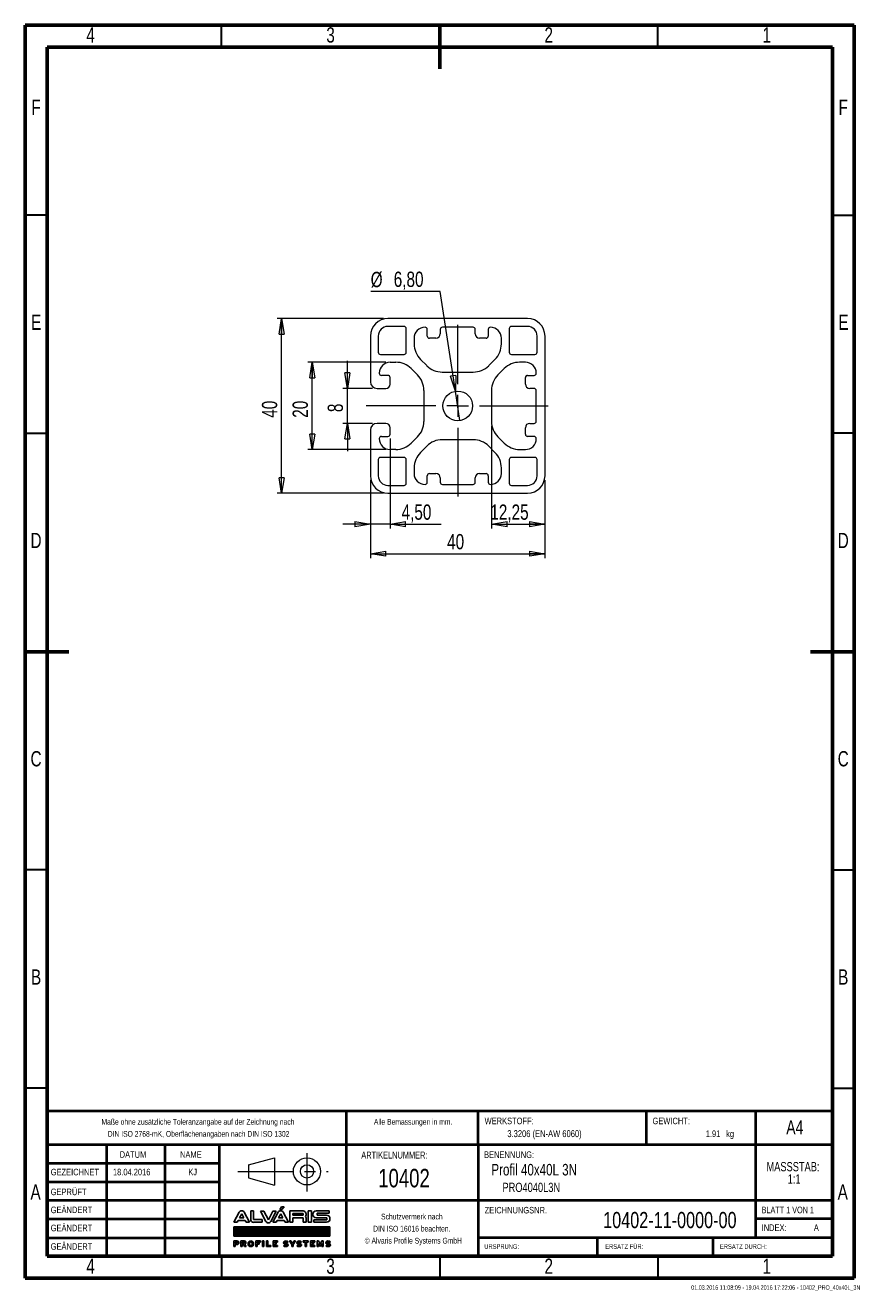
# Model space of a CAD drawing. Header units: millimetres. Extents: x 15 to 206, y 2 to 292.
import ezdxf

# ---------------------------------------------------------------- set-up
doc = ezdxf.new("R2010")
doc.units = ezdxf.units.MM
doc.header["$PDSIZE"] = -1
doc.linetypes.add('CENTERX2', pattern=[20.32, 12.7, -2.54, 2.54, -2.54])
doc.layers.add('FORMAT', color=7, linetype='Continuous')
doc.layers.add('SLD-0', color=179, linetype='Continuous')
doc.styles.add('SLDTEXTSTYLE0', font='TXT', dxfattribs={"width": 0.75})
doc.styles.add('SLDTEXTSTYLE1', font='TXT', dxfattribs={"width": 0.692308})
doc.styles.add('SLDTEXTSTYLE2', font='TXT', dxfattribs={"width": 0.7})
doc.dimstyles.new('SLDDIMSTYLE0', dxfattribs={"dimtxt": 3.5, "dimasz": 3.556, "dimexe": 0, "dimexo": 0.0625, "dimgap": 0.875, "dimtad": 1, "dimrnd": 1e-09, "dimzin": 12, "dimdsep": 46, "dimtxsty": 'SLDTEXTSTYLE0', "dimblk1": 'CLOSED', "dimblk2": 'CLOSED', "dimsah": 1, "dimcen": 0.09, "dimadec": 0, "dimazin": 3, "dimtfac": 1, "dimtofl": 0, "dimtmove": 0, "dimatfit": 3, "dimldrblk": 'CLOSED', "dimfxl": 1, "dimfrac": 2, "dimtolj": 1, "dimtzin": 12, "dimarcsym": 0})
doc.dimstyles.new('SLDDIMSTYLE1', dxfattribs={"dimtxt": 3.5, "dimasz": 3.556, "dimexe": 0, "dimexo": 0.0625, "dimgap": 0.875, "dimtad": 0, "dimtih": 1, "dimtoh": 1, "dimrnd": 1e-09, "dimzin": 12, "dimdsep": 46, "dimtxsty": 'SLDTEXTSTYLE0', "dimblk1": 'NONE', "dimblk2": 'CLOSED', "dimsah": 1, "dimcen": 0, "dimadec": 0, "dimazin": 3, "dimtfac": 1, "dimtmove": 0, "dimatfit": 3, "dimldrblk": 'NONE', "dimfxl": 1, "dimfrac": 2, "dimtolj": 1, "dimtzin": 12, "dimarcsym": 0})
doc.dimstyles.new('SLDDIMSTYLE2', dxfattribs={"dimtxt": 3.5, "dimasz": 3.556, "dimexe": 0, "dimexo": 0.0625, "dimgap": 0.875, "dimtad": 1, "dimrnd": 1e-09, "dimzin": 12, "dimdsep": 46, "dimtxsty": 'SLDTEXTSTYLE0', "dimblk1": 'CLOSED', "dimblk2": 'CLOSED', "dimsah": 1, "dimcen": 0.09, "dimadec": 0, "dimazin": 3, "dimtfac": 1, "dimtmove": 0, "dimatfit": 0, "dimldrblk": 'CLOSED', "dimfxl": 1, "dimfrac": 2, "dimtolj": 1, "dimtzin": 12, "dimarcsym": 0})

# ---------------------------------------------------------------- blocks, each defined once
blk = doc.blocks.new('ALVARIS-LOGO_BL1')
at = {"layer": 'SLD-0', "color": 2, "linetype": 'Continuous'}
for p, q in [((-368.6, 33.5), (-327.7, 110.4)), ((-325.1, 67.6), (-308.8, 98.1)), ((-308.8, 98.1), (-292.6, 67.6)), ((-249, 33.5), (-289.9, 110.4)), ((-239.9, 121.2), (-218.3, 121.2)), ((-239.9, 121.2), (-239.9, 55)), ((-218.3, 121.2), (-218.3, 55)), ((-139.8, 117.8), (-165.3, 117.8)), ((-165.3, 117.8), (-124.3, 40.9)), ((-105.4, 53.2), (-139.8, 117.8)), ((-71, 117.8), (-105.4, 53.2)), ((-45.6, 117.8), (-86.5, 40.9)), ((-71.1, 33.5), (-30.2, 110.4)), ((-45.6, 117.8), (-71, 117.8)), ((-27.6, 67.6), (-11.3, 98.1)), ((-18.5, 130.5), (-6, 152.4)), ((-18.5, 130.5), (-2.9, 130.5)), ((-11.3, 98.1), (4.9, 67.6)), ((-6, 152.4), (14.6, 152.4)), ((-2.9, 130.5), (14.6, 152.4)), ((48.5, 33.5), (7.6, 110.4)), ((59.3, 33.5), (59.3, 121.2)), ((59.3, 121.2), (161.1, 121.2)), ((82.2, 100.8), (82.2, 88)), ((161.1, 100.8), (82.2, 100.8)), ((161.1, 88), (161.1, 100.8)), ((198.5, 33.5), (198.5, 121.2)), ((198.5, 121.2), (224.9, 121.2)), ((224.9, 33.5), (224.9, 121.2)), ((260.8, 121.2), (359.8, 121.2)), ((359.8, 102.2), (267.3, 102.2)), ((267.3, 102.2), (267.3, 88)), ((359.8, 121.2), (359.8, 102.2)), ((-368.6, 33.5), (-343.2, 33.5)), ((-343.2, 33.5), (-335.2, 48.5)), ((-335.2, 48.5), (-282.4, 48.5)), ((-292.6, 67.6), (-325.1, 67.6)), ((-282.4, 48.5), (-274.4, 33.5)), ((-274.4, 33.5), (-249, 33.5)), ((-218.3, 55), (-151.8, 55)), ((-151.8, 33.5), (-218.3, 33.5)), ((-151.8, 55), (-151.8, 33.5)), ((-71.1, 33.5), (-45.7, 33.5)), ((-45.7, 33.5), (-37.7, 48.5)), ((-37.7, 48.5), (15.1, 48.5)), ((4.9, 67.6), (-27.6, 67.6)), ((15.1, 48.5), (23.1, 33.5)), ((23.1, 33.5), (48.5, 33.5)), ((82.2, 33.5), (59.3, 33.5)), ((82.2, 88), (161.1, 88)), ((82.2, 67.6), (82.2, 33.5)), ((82.2, 67.6), (161.1, 67.6)), ((161.1, 67.6), (161.1, 33.5)), ((161.1, 33.5), (184, 33.5)), ((184, 33.5), (184, 67.6)), ((224.9, 33.5), (198.5, 33.5)), ((241.1, 33.5), (241.1, 52.7)), ((241.1, 52.7), (341.3, 52.7)), ((241.1, 33.5), (340, 33.5)), ((341.3, 67.6), (260.8, 67.6)), ((267.3, 88), (340, 88)), ((341.3, 52.7), (341.3, 67.6)), ((-368.6, -1.7), (365.4, -1.7)), ((-368.6, -72.5), (-368.6, -1.7)), ((365.4, -1.7), (-368.6, -1.7)), ((-368.6, -1.7), (-368.6, -72.5)), ((-368.6, -71.5), (-298.8, -1.7)), ((-368.6, -67.5), (-302.8, -1.7)), ((-368.6, -63.6), (-306.7, -1.7)), ((-368.6, -59.6), (-310.7, -1.7)), ((-368.6, -55.7), (-314.6, -1.7)), ((-368.6, -51.7), (-318.6, -1.7)), ((-368.6, -47.8), (-322.5, -1.7)), ((-368.6, -43.8), (-326.5, -1.7)), ((-368.6, -39.9), (-330.5, -1.7)), ((-368.6, -35.9), (-334.4, -1.7)), ((-368.6, -31.9), (-338.4, -1.7)), ((-368.6, -28), (-342.3, -1.7)), ((-368.6, -24), (-346.3, -1.7)), ((-368.6, -20.1), (-350.2, -1.7)), ((-368.6, -16.1), (-354.2, -1.7)), ((-368.6, -12.2), (-358.1, -1.7)), ((-368.6, -8.2), (-362.1, -1.7)), ((-368.6, -4.3), (-366, -1.7)), ((365.4, -72.5), (-368.6, -72.5)), ((-368.6, -72.5), (365.4, -72.5)), ((-365.7, -72.5), (-294.9, -1.7)), ((-361.7, -72.5), (-290.9, -1.7)), ((-357.8, -72.5), (-287, -1.7)), ((-353.8, -72.5), (-283, -1.7)), ((-349.8, -72.5), (-279.1, -1.7)), ((-345.9, -72.5), (-275.1, -1.7)), ((-341.9, -72.5), (-271.2, -1.7)), ((-338, -72.5), (-267.2, -1.7)), ((-334, -72.5), (-263.2, -1.7)), ((-330.1, -72.5), (-259.3, -1.7)), ((-326.1, -72.5), (-255.3, -1.7)), ((-322.2, -72.5), (-251.4, -1.7)), ((-318.2, -72.5), (-247.4, -1.7)), ((-314.3, -72.5), (-243.5, -1.7)), ((-310.3, -72.5), (-239.5, -1.7)), ((-306.4, -72.5), (-235.6, -1.7)), ((-302.4, -72.5), (-231.6, -1.7)), ((-298.5, -72.5), (-227.7, -1.7)), ((-294.5, -72.5), (-223.7, -1.7)), ((-290.5, -72.5), (-219.8, -1.7)), ((-286.6, -72.5), (-215.8, -1.7)), ((-282.6, -72.5), (-211.8, -1.7)), ((-278.7, -72.5), (-207.9, -1.7)), ((-274.7, -72.5), (-203.9, -1.7)), ((-270.8, -72.5), (-200, -1.7)), ((-266.8, -72.5), (-196, -1.7)), ((-262.9, -72.5), (-192.1, -1.7)), ((-258.9, -72.5), (-188.1, -1.7)), ((-255, -72.5), (-184.2, -1.7)), ((-251, -72.5), (-180.2, -1.7)), ((-247.1, -72.5), (-176.3, -1.7)), ((-243.1, -72.5), (-172.3, -1.7)), ((-239.2, -72.5), (-168.4, -1.7)), ((-235.2, -72.5), (-164.4, -1.7)), ((-231.2, -72.5), (-160.5, -1.7)), ((-227.3, -72.5), (-156.5, -1.7)), ((-223.3, -72.5), (-152.5, -1.7)), ((-219.4, -72.5), (-148.6, -1.7)), ((-215.4, -72.5), (-144.6, -1.7)), ((-211.5, -72.5), (-140.7, -1.7)), ((-207.5, -72.5), (-136.7, -1.7)), ((-203.6, -72.5), (-132.8, -1.7)), ((-199.6, -72.5), (-128.8, -1.7)), ((-195.7, -72.5), (-124.9, -1.7)), ((-191.7, -72.5), (-120.9, -1.7)), ((-187.8, -72.5), (-117, -1.7)), ((-183.8, -72.5), (-113, -1.7)), ((-179.8, -72.5), (-109.1, -1.7)), ((-175.9, -72.5), (-105.1, -1.7)), ((-171.9, -72.5), (-101.2, -1.7)), ((-168, -72.5), (-97.2, -1.7)), ((-164, -72.5), (-93.2, -1.7)), ((-160.1, -72.5), (-89.3, -1.7)), ((-156.1, -72.5), (-85.3, -1.7)), ((-152.2, -72.5), (-81.4, -1.7)), ((-148.2, -72.5), (-77.4, -1.7)), ((-144.3, -72.5), (-73.5, -1.7)), ((-140.3, -72.5), (-69.5, -1.7)), ((-136.4, -72.5), (-65.6, -1.7)), ((-132.4, -72.5), (-61.6, -1.7)), ((-128.5, -72.5), (-57.7, -1.7)), ((-124.5, -72.5), (-53.7, -1.7)), ((-120.5, -72.5), (-49.8, -1.7)), ((-116.6, -72.5), (-45.8, -1.7)), ((-112.6, -72.5), (-41.8, -1.7)), ((-108.7, -72.5), (-37.9, -1.7)), ((-104.7, -72.5), (-33.9, -1.7)), ((-100.8, -72.5), (-30, -1.7)), ((-96.8, -72.5), (-26, -1.7)), ((-92.9, -72.5), (-22.1, -1.7)), ((-88.9, -72.5), (-18.1, -1.7)), ((-85, -72.5), (-14.2, -1.7)), ((-81, -72.5), (-10.2, -1.7)), ((-77.1, -72.5), (-6.3, -1.7)), ((-73.1, -72.5), (-2.3, -1.7)), ((-69.2, -72.5), (1.6, -1.7)), ((-65.2, -72.5), (5.6, -1.7)), ((-61.2, -72.5), (9.5, -1.7)), ((-57.3, -72.5), (13.5, -1.7)), ((-53.3, -72.5), (17.5, -1.7)), ((-49.4, -72.5), (21.4, -1.7)), ((-45.4, -72.5), (25.4, -1.7)), ((-41.5, -72.5), (29.3, -1.7)), ((-37.5, -72.5), (33.3, -1.7)), ((-33.6, -72.5), (37.2, -1.7)), ((-29.6, -72.5), (41.2, -1.7)), ((-25.7, -72.5), (45.1, -1.7)), ((-21.7, -72.5), (49.1, -1.7)), ((-17.8, -72.5), (53, -1.7)), ((-13.8, -72.5), (57, -1.7)), ((-9.8, -72.5), (60.9, -1.7)), ((-5.9, -72.5), (64.9, -1.7)), ((-1.9, -72.5), (68.8, -1.7)), ((2, -72.5), (72.8, -1.7)), ((6, -72.5), (76.8, -1.7)), ((9.9, -72.5), (80.7, -1.7)), ((13.9, -72.5), (84.7, -1.7)), ((17.8, -72.5), (88.6, -1.7)), ((21.8, -72.5), (92.6, -1.7)), ((25.7, -72.5), (96.5, -1.7)), ((29.7, -72.5), (100.5, -1.7)), ((33.6, -72.5), (104.4, -1.7)), ((37.6, -72.5), (108.4, -1.7)), ((41.5, -72.5), (112.3, -1.7)), ((45.5, -72.5), (116.3, -1.7)), ((49.5, -72.5), (120.2, -1.7)), ((53.4, -72.5), (124.2, -1.7)), ((57.4, -72.5), (128.1, -1.7)), ((61.3, -72.5), (132.1, -1.7)), ((65.3, -72.5), (136.1, -1.7)), ((69.2, -72.5), (140, -1.7)), ((73.2, -72.5), (144, -1.7)), ((77.1, -72.5), (147.9, -1.7)), ((81.1, -72.5), (151.9, -1.7)), ((85, -72.5), (155.8, -1.7)), ((89, -72.5), (159.8, -1.7)), ((92.9, -72.5), (163.7, -1.7)), ((96.9, -72.5), (167.7, -1.7)), ((100.8, -72.5), (171.6, -1.7)), ((104.8, -72.5), (175.6, -1.7)), ((108.8, -72.5), (179.5, -1.7)), ((112.7, -72.5), (183.5, -1.7)), ((116.7, -72.5), (187.5, -1.7)), ((120.6, -72.5), (191.4, -1.7)), ((124.6, -72.5), (195.4, -1.7)), ((128.5, -72.5), (199.3, -1.7)), ((132.5, -72.5), (203.3, -1.7)), ((136.4, -72.5), (207.2, -1.7)), ((140.4, -72.5), (211.2, -1.7)), ((144.3, -72.5), (215.1, -1.7)), ((148.3, -72.5), (219.1, -1.7)), ((152.2, -72.5), (223, -1.7)), ((156.2, -72.5), (227, -1.7)), ((160.1, -72.5), (230.9, -1.7)), ((164.1, -72.5), (234.9, -1.7)), ((168.1, -72.5), (238.8, -1.7)), ((172, -72.5), (242.8, -1.7)), ((176, -72.5), (246.8, -1.7)), ((179.9, -72.5), (250.7, -1.7)), ((183.9, -72.5), (254.7, -1.7)), ((187.8, -72.5), (258.6, -1.7)), ((191.8, -72.5), (262.6, -1.7)), ((195.7, -72.5), (266.5, -1.7)), ((199.7, -72.5), (270.5, -1.7)), ((203.6, -72.5), (274.4, -1.7)), ((207.6, -72.5), (278.4, -1.7)), ((211.5, -72.5), (282.3, -1.7)), ((215.5, -72.5), (286.3, -1.7)), ((219.5, -72.5), (290.2, -1.7)), ((223.4, -72.5), (294.2, -1.7)), ((227.4, -72.5), (298.1, -1.7)), ((231.3, -72.5), (302.1, -1.7)), ((235.3, -72.5), (306.1, -1.7)), ((239.2, -72.5), (310, -1.7)), ((243.2, -72.5), (314, -1.7)), ((247.1, -72.5), (317.9, -1.7)), ((251.1, -72.5), (321.9, -1.7)), ((255, -72.5), (325.8, -1.7)), ((259, -72.5), (329.8, -1.7)), ((262.9, -72.5), (333.7, -1.7)), ((266.9, -72.5), (337.7, -1.7)), ((270.8, -72.5), (341.6, -1.7)), ((274.8, -72.5), (345.6, -1.7)), ((278.8, -72.5), (349.5, -1.7)), ((282.7, -72.5), (353.5, -1.7)), ((286.7, -72.5), (357.5, -1.7)), ((290.6, -72.5), (361.4, -1.7)), ((294.6, -72.5), (365.4, -1.7)), ((298.5, -72.5), (365.4, -5.6)), ((302.5, -72.5), (365.4, -9.5)), ((306.4, -72.5), (365.4, -13.5)), ((310.4, -72.5), (365.4, -17.4)), ((314.3, -72.5), (365.4, -21.4)), ((318.3, -72.5), (365.4, -25.3)), ((322.2, -72.5), (365.4, -29.3)), ((326.2, -72.5), (365.4, -33.2)), ((330.1, -72.5), (365.4, -37.2)), ((334.1, -72.5), (365.4, -41.1)), ((338.1, -72.5), (365.4, -45.1)), ((342, -72.5), (365.4, -49.1)), ((346, -72.5), (365.4, -53)), ((349.9, -72.5), (365.4, -57)), ((353.9, -72.5), (365.4, -60.9)), ((357.8, -72.5), (365.4, -64.9)), ((361.8, -72.5), (365.4, -68.8)), ((365.4, -1.7), (365.4, -72.5)), ((365.4, -72.5), (365.4, -1.7)), ((-368.6, -108.1), (-368.6, -152.4)), ((-368.6, -108.1), (-345.2, -108.1)), ((-368.6, -152.4), (-359.4, -152.4)), ((-359.4, -127.2), (-359.4, -117.3)), ((-359.4, -117.3), (-346.2, -117.3)), ((-359.4, -127.2), (-346.2, -127.2)), ((-359.4, -152.4), (-359.4, -136.5)), ((-359.4, -136.5), (-345.2, -136.5)), ((-314.5, -108.1), (-314.5, -152.4)), ((-314.5, -108.1), (-291.1, -108.1)), ((-314.5, -152.4), (-305.3, -152.4)), ((-305.3, -127.2), (-305.3, -117.3)), ((-305.3, -117.3), (-292, -117.3)), ((-305.3, -127.2), (-292, -127.2)), ((-305.3, -152.4), (-305.3, -136.5)), ((-305.3, -136.5), (-295.3, -136.5)), ((-295.3, -136.5), (-286.5, -152.4)), ((-275, -152.4), (-286.5, -152.4)), ((-284.6, -134.9), (-275, -152.4)), ((-200.9, -108.1), (-166.2, -108.1)), ((-200.9, -152.4), (-200.9, -108.1)), ((-191.2, -152.4), (-200.9, -152.4)), ((-166.2, -117.3), (-191.2, -117.3)), ((-191.2, -117.3), (-191.2, -124.8)), ((-191.2, -124.8), (-176.7, -124.8)), ((-176.7, -133.5), (-191.2, -133.5)), ((-191.2, -133.5), (-191.2, -152.4)), ((-176.7, -124.8), (-176.7, -133.5)), ((-166.2, -108.1), (-166.2, -117.3)), ((-149.7, -108.1), (-140, -108.1)), ((-149.7, -152.4), (-149.7, -108.1)), ((-140, -152.4), (-149.7, -152.4)), ((-140, -108.1), (-140, -152.4)), ((-119.3, -108.1), (-119.3, -152.4)), ((-109.6, -108.1), (-119.3, -108.1)), ((-119.3, -152.4), (-85.2, -152.4)), ((-109.6, -142.7), (-109.6, -108.1)), ((-85.2, -142.7), (-109.6, -142.7)), ((-85.2, -152.4), (-85.2, -142.7)), ((-68.9, -152.4), (-68.9, -108.1)), ((-68.9, -108.1), (-35, -108.1)), ((-35, -152.4), (-68.9, -152.4)), ((-35, -117.3), (-58.9, -117.3)), ((-58.9, -117.3), (-58.9, -124.8)), ((-58.9, -124.8), (-45.3, -124.8)), ((-45.3, -132.9), (-58.9, -132.9)), ((-58.9, -132.9), (-58.9, -142.7)), ((-58.9, -142.7), (-35, -142.7)), ((-45.3, -124.8), (-45.3, -132.9)), ((-35, -108.1), (-35, -117.3)), ((-35, -142.7), (-35, -152.4)), ((17.6, -139.1), (10.3, -145.2)), ((27, -126.1), (28.9, -126.1)), ((27, -135.3), (28.9, -135.3)), ((38.3, -122.2), (45.7, -116.2)), ((55.9, -108.1), (67.4, -108.1)), ((74.5, -135.1), (55.9, -108.1)), ((67.4, -108.1), (79.2, -127.4)), ((74.5, -152.4), (74.5, -135.1)), ((83.9, -152.4), (74.5, -152.4)), ((79.2, -127.4), (91, -108.1)), ((102.5, -108.1), (83.9, -135.1)), ((83.9, -135.1), (83.9, -152.4)), ((91, -108.1), (102.5, -108.1)), ((120.4, -139.1), (113, -145.2)), ((129.8, -126.1), (131.6, -126.1)), ((129.8, -135.3), (131.6, -135.3)), ((141.1, -122.2), (148.4, -116.2)), ((161.8, -117.3), (161.8, -108.1)), ((161.8, -108.1), (199.3, -108.1)), ((175.8, -117.3), (161.8, -117.3)), ((175.8, -152.4), (175.8, -117.3)), ((185.6, -152.4), (175.8, -152.4)), ((199.3, -117.3), (185.6, -117.3)), ((185.6, -117.3), (185.6, -152.4)), ((199.3, -108.1), (199.3, -117.3)), ((216.2, -152.4), (216.2, -108.1)), ((216.2, -108.1), (250.1, -108.1)), ((250.1, -152.4), (216.2, -152.4)), ((250.1, -117.3), (226.2, -117.3)), ((226.2, -117.3), (226.2, -124.8)), ((226.2, -124.8), (239.8, -124.8)), ((239.8, -132.9), (226.2, -132.9)), ((226.2, -132.9), (226.2, -142.7)), ((226.2, -142.7), (250.1, -142.7)), ((239.8, -124.8), (239.8, -132.9)), ((250.1, -108.1), (250.1, -117.3)), ((250.1, -142.7), (250.1, -152.4)), ((268.4, -152.4), (268.4, -108.1)), ((268.4, -108.1), (278, -108.1)), ((278.4, -152.4), (268.4, -152.4)), ((291.1, -134.4), (278, -108.1)), ((278.4, -127.9), (291.1, -152.4)), ((278.4, -127.9), (278.4, -152.4)), ((291.1, -134.4), (304.2, -108.1)), ((303.8, -127.9), (291.1, -152.4)), ((303.8, -127.9), (303.8, -152.4)), ((303.8, -152.4), (313.8, -152.4)), ((304.2, -108.1), (313.8, -108.1)), ((313.8, -152.4), (313.8, -108.1)), ((340.6, -139.1), (333.2, -145.2)), ((350, -126.1), (351.9, -126.1)), ((350, -135.3), (351.9, -135.3)), ((361.3, -122.2), (368.6, -116.2))]:
    blk.add_line(p, q, dxfattribs=at)
for centre, radius, start, end in [((-308.8, 99.3), 21.9, 30.42764, 149.57236), ((-11.3, 99.3), 21.9, 30.42764, 149.57236), ((156.9, 94.5), 27, 321.76228, 80.96222), ((262.3, 94.4), 26.9, 93.03544, 266.96456), ((-218.3, 55), 21.6, 180, 270), ((-105.4, 52), 21.9, 210.42764, 329.57236), ((161, 61.2), 23.9, 15.46235, 43.90993), ((338.1, 60.7), 27.3, 273.93117, 86.06883), ((-346.2, -122.3), 4.96, 270, 90), ((-345.2, -122.3), 14.2, 270, 90), ((-292, -122.3), 4.96, 270, 90), ((-291.1, -122.3), 14.2, 297.02151, 90), ((28.9, -127.2), 16.5, 226.72744, 270.01421), ((27, -134.2), 16.5, 46.72744, 90.01421), ((131.6, -127.2), 16.5, 226.72744, 270.01421), ((129.8, -134.2), 16.5, 46.72744, 90.01421), ((351.9, -127.2), 16.5, 226.72744, 270.01421), ((350, -134.2), 16.5, 46.72744, 90.01421)]:
    blk.add_arc(centre, radius, start, end, dxfattribs=at)
for centre, major_axis, ratio in [((-239.3, -130.2), (0, 22.2), 0.948396), ((-239.3, -130.1), (0, 13.9), 0.802774)]:
    blk.add_ellipse(centre, major_axis=major_axis, ratio=ratio, dxfattribs=at)
for centre, major_axis, ratio, start_param, end_param in [((27, -122.1), (-16.6, 0), 0.794296, 4.712389, 7.853982), ((28.9, -139.2), (20.9, 0), 0.630369, 3.608164, 4.712389), ((27, -121.9), (-6.28, 0), 0.661774, 4.712389, 7.853982), ((27, -122.1), (-20.9, 0), 0.630369, 3.608164, 4.712389), ((28.9, -139.2), (16.6, 0), 0.794296, 4.712389, 7.853982), ((28.9, -139.5), (6.28, 0), 0.661774, 4.712389, 7.853982), ((129.8, -122.1), (-16.6, 0), 0.794296, 4.712389, 7.853982), ((131.6, -139.2), (20.9, 0), 0.630369, 3.608164, 4.712389), ((129.8, -121.9), (-6.28, 0), 0.661774, 4.712389, 7.853982), ((129.8, -122.1), (-20.9, 0), 0.630369, 3.608164, 4.712389), ((131.6, -139.2), (16.6, 0), 0.794296, 4.712389, 7.853982), ((131.6, -139.5), (6.28, 0), 0.661774, 4.712389, 7.853982), ((350, -122.1), (-16.6, 0), 0.794296, 4.712389, 7.853982), ((351.9, -139.2), (20.9, 0), 0.630369, 3.608164, 4.712389), ((350, -121.9), (-6.28, 0), 0.661774, 4.712389, 7.853982), ((350, -122.1), (-20.9, 0), 0.630369, 3.608164, 4.712389), ((351.9, -139.2), (16.6, 0), 0.794296, 4.712389, 7.853982), ((351.9, -139.5), (6.28, 0), 0.661774, 4.712389, 7.853982)]:
    blk.add_ellipse(centre, major_axis=major_axis, ratio=ratio, start_param=start_param, end_param=end_param, dxfattribs=at)
blk = doc.blocks.new('Block2')
at = {"color": 7, "linetype": 'Continuous', "lineweight": 0}
for p, q in [((276.07, 30.81), (282.06, 32.4)), ((282.06, 32.4), (282.06, 26.16)), ((276.07, 30.81), (276.07, 27.78)), ((276.07, 27.78), (282.06, 26.16))]:
    blk.add_line(p, q, dxfattribs=at)
at = {"color": 7, "linetype": 'CENTERX2', "lineweight": 0}
for p, q in [((289.49, 33.46), (289.49, 24.67)), ((273.66, 29.29), (294.36, 29.29))]:
    blk.add_line(p, q, dxfattribs=at)
at = {"color": 7, "linetype": 'Continuous', "lineweight": 0}
for radius in [3.12, 1.52]:
    blk.add_circle((289.49, 29.29), radius, dxfattribs=at)
blk.add_attdef('AUTOATTR7', (0, 0), '', height=1, dxfattribs=at)
blk = doc.blocks.new('SW_NOTE_0')
at = {"color": 0, "linetype": 'Continuous', "lineweight": 0, "char_height": 2.117, "attachment_point": 2, "style": 'SLDTEXTSTYLE0'}
for s, insert in [('MASSSTAB:', (6.98, 2.73)), ('1:1', (7.25, -0.09))]:
    blk.add_mtext(s, dxfattribs=dict(at, insert=insert))
blk = doc.blocks.new('SW_NOTE_1')
at = {"color": 0, "linetype": 'Continuous', "lineweight": 0, "char_height": 1.3229, "attachment_point": 2, "style": 'SLDTEXTSTYLE2'}
for s, insert in [('Schutzvermerk nach', (8.16, 1.71)), ('DIN ISO 16016 beachten.', (8.15, -1.06)), ('© Alvaris Profile Systems GmbH', (8.5, -3.82))]:
    blk.add_mtext(s, dxfattribs=dict(at, insert=insert))
blk = doc.blocks.new('SW_NOTE_2')
at = {"color": 0, "linetype": 'Continuous', "lineweight": 0, "char_height": 1.3229, "attachment_point": 2, "style": 'SLDTEXTSTYLE2'}
for s, insert in [('Maße ohne zusätzliche Toleranzangabe auf der Zeichnung nach', (25.55, 1.71)), ('DIN ISO 2768-mK, Oberflächenangaben nach DIN ISO 1302', (25.69, -1.06))]:
    blk.add_mtext(s, dxfattribs=dict(at, insert=insert))
blk = doc.blocks.new('_CLOSED')
at = {"color": 0, "linetype": 'ByBlock', "lineweight": -2}
for p, q in [((-1, 0.166667), (0, 0)), ((-1, 0.166667), (-1, -0.166667)), ((0, 0), (-1, -0.166667)), ((0, 0), (-1, 0))]:
    blk.add_line(p, q, dxfattribs=at)
blk = doc.blocks.new('_D')
at = {"color": 7, "linetype": 'Continuous', "lineweight": 0}
for p, q in [((97.11, 224.81), (72.75, 224.81)), ((73.75, 184.81), (73.75, 224.81)), ((97.11, 184.81), (72.75, 184.81))]:
    blk.add_line(p, q, dxfattribs=at)
at = {"color": 7, "linetype": 'Continuous', "lineweight": 0, "xscale": 3.556, "yscale": 3.556}
for p, rotation in [((73.75, 224.81, -500), 90), ((73.75, 184.81, -500), 270)]:
    blk.add_blockref('_CLOSED', p, dxfattribs=dict(at, rotation=rotation))
at = {"color": 7, "linetype": 'Continuous', "lineweight": 0, "insert": (69.24, 202.09), "char_height": 3.5, "attachment_point": 1, "rotation": 90, "style": 'SLDTEXTSTYLE0'}
blk.add_mtext('40', dxfattribs=at)
blk = doc.blocks.new('_D_1')
at = {"color": 7, "linetype": 'Continuous', "lineweight": 0}
for p, q in [((110.08, 231), (94.16, 231)), ((113.6, 208.17), (110.08, 231)), ((114.63, 201.45), (113.6, 208.17))]:
    blk.add_line(p, q, dxfattribs=at)
at = {"color": 7, "linetype": 'Continuous', "lineweight": 0, "xscale": 3.556, "yscale": 3.556, "rotation": 278.7663473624}
blk.add_blockref('_CLOSED', (113.6, 208.17, -500), dxfattribs=at)
at = {"color": 7, "linetype": 'Continuous', "lineweight": 0, "char_height": 3.5, "attachment_point": 1, "style": 'SLDTEXTSTYLE0'}
for s, insert in [('%%c', (94.16, 235.52)), ('6,80', (99.44, 235.57))]:
    blk.add_mtext(s, dxfattribs=dict(at, insert=insert))
blk = doc.blocks.new('_NONE')
blk = doc.blocks.new('_D_2')
at = {"color": 7, "linetype": 'Continuous', "lineweight": 0}
for p, q in [((94.11, 187.81), (94.11, 169.95)), ((134.11, 187.81), (134.11, 169.95)), ((94.11, 170.95), (134.11, 170.95))]:
    blk.add_line(p, q, dxfattribs=at)
at = {"color": 7, "linetype": 'Continuous', "lineweight": 0, "xscale": 3.556, "yscale": 3.556, "rotation": 180}
blk.add_blockref('_CLOSED', (94.11, 170.95, -500), dxfattribs=at)
at = {"color": 7, "linetype": 'Continuous', "lineweight": 0, "xscale": 3.556, "yscale": 3.556}
blk.add_blockref('_CLOSED', (134.11, 170.95, -500), dxfattribs=at)
at = {"color": 7, "linetype": 'Continuous', "lineweight": 0, "insert": (111.68, 175.46), "char_height": 3.5, "attachment_point": 1, "style": 'SLDTEXTSTYLE0'}
blk.add_mtext('40', dxfattribs=at)
blk = doc.blocks.new('_D_3')
at = {"color": 7, "linetype": 'Continuous', "lineweight": 0}
for p, q in [((88.81, 208.81), (88.81, 215.16)), ((94.61, 208.81), (87.81, 208.81)), ((88.81, 200.81), (88.81, 208.81)), ((94.61, 200.81), (87.81, 200.81)), ((88.81, 200.81), (88.81, 194.46))]:
    blk.add_line(p, q, dxfattribs=at)
at = {"color": 7, "linetype": 'Continuous', "lineweight": 0, "xscale": 3.556, "yscale": 3.556}
for p, rotation in [((88.81, 208.81, -500), 270), ((88.81, 200.81, -500), 90)]:
    blk.add_blockref('_CLOSED', p, dxfattribs=dict(at, rotation=rotation))
at = {"color": 7, "linetype": 'Continuous', "lineweight": 0, "insert": (84.3, 203.38), "char_height": 3.5, "attachment_point": 1, "rotation": 90, "style": 'SLDTEXTSTYLE0'}
blk.add_mtext('8', dxfattribs=at)
blk = doc.blocks.new('_D_4')
at = {"color": 7, "linetype": 'Continuous', "lineweight": 0}
for p, q in [((97.61, 214.81), (79.77, 214.81)), ((80.77, 194.81), (80.77, 214.81)), ((97.61, 194.81), (79.77, 194.81))]:
    blk.add_line(p, q, dxfattribs=at)
at = {"color": 7, "linetype": 'Continuous', "lineweight": 0, "xscale": 3.556, "yscale": 3.556}
for p, rotation in [((80.77, 214.81, -500), 90), ((80.77, 194.81, -500), 270)]:
    blk.add_blockref('_CLOSED', p, dxfattribs=dict(at, rotation=rotation))
at = {"color": 7, "linetype": 'Continuous', "lineweight": 0, "insert": (76.26, 202.09), "char_height": 3.5, "attachment_point": 1, "rotation": 90, "style": 'SLDTEXTSTYLE0'}
blk.add_mtext('20', dxfattribs=at)
blk = doc.blocks.new('_D_5')
at = {"color": 7, "linetype": 'Continuous', "lineweight": 0}
for p, q in [((98.61, 197.31), (98.61, 176.72)), ((94.11, 187.81), (94.11, 176.72)), ((94.11, 177.72), (87.76, 177.72)), ((98.61, 177.72), (94.11, 177.72)), ((98.61, 177.72), (110.29, 177.72))]:
    blk.add_line(p, q, dxfattribs=at)
at = {"color": 7, "linetype": 'Continuous', "lineweight": 0, "xscale": 3.556, "yscale": 3.556}
blk.add_blockref('_CLOSED', (94.11, 177.72, -500), dxfattribs=at)
at = {"color": 7, "linetype": 'Continuous', "lineweight": 0, "xscale": 3.556, "yscale": 3.556, "rotation": 180}
blk.add_blockref('_CLOSED', (98.61, 177.72, -500), dxfattribs=at)
at = {"color": 7, "linetype": 'Continuous', "lineweight": 0, "insert": (101.24, 182.23), "char_height": 3.5, "attachment_point": 1, "style": 'SLDTEXTSTYLE0'}
blk.add_mtext('4,50', dxfattribs=at)
blk = doc.blocks.new('_D_6')
at = {"color": 7, "linetype": 'Continuous', "lineweight": 0}
for p, q in [((121.86, 200.26), (121.86, 176.72)), ((134.11, 187.81), (134.11, 176.72)), ((121.86, 177.72), (134.11, 177.72))]:
    blk.add_line(p, q, dxfattribs=at)
at = {"color": 7, "linetype": 'Continuous', "lineweight": 0, "xscale": 3.556, "yscale": 3.556, "rotation": 180}
blk.add_blockref('_CLOSED', (121.86, 177.72, -500), dxfattribs=at)
at = {"color": 7, "linetype": 'Continuous', "lineweight": 0, "xscale": 3.556, "yscale": 3.556}
blk.add_blockref('_CLOSED', (134.11, 177.72, -500), dxfattribs=at)
at = {"color": 7, "linetype": 'Continuous', "lineweight": 0, "insert": (121.58, 182.23), "char_height": 3.5, "attachment_point": 1, "style": 'SLDTEXTSTYLE0'}
blk.add_mtext('12,25', dxfattribs=at)
blk = doc.blocks.new('SW_CENTERMARKSYMBOL_0')
at = {"color": 0, "linetype": 'Continuous', "lineweight": 0}
for p, q in [((0, 5), (0, 18.6)), ((-5, 0), (-21.02, 0)), ((0, 0), (-2.5, 0)), ((0, 0), (0, 2.5)), ((0, 0), (0, -2.5)), ((0, 0), (2.5, 0)), ((5, 0), (20.72, 0)), ((0, -5), (0, -20.73))]:
    blk.add_line(p, q, dxfattribs=at)
blk = doc.blocks.new('SW_CENTERMARKSYMBOL_1')
at = {"color": 0, "linetype": 'Continuous', "lineweight": 0}
for p, q in [((0, 5), (0, 5.9)), ((-5, 0), (-5.9, 0)), ((0, 0), (-2.5, 0)), ((0, 0), (0, 2.5)), ((0, 0), (0, -2.5)), ((0, 0), (2.5, 0)), ((5, 0), (5.9, 0)), ((0, -5), (0, -5.9))]:
    blk.add_line(p, q, dxfattribs=at)

msp = doc.modelspace()

# ---------------------------------------------------------------- linework, layer by layer
at = {"color": 7, "linetype": 'Continuous', "lineweight": 60}
for p, q in [((205, 292), (15, 292)), ((15, 292), (15, 5)), ((110, 282), (110, 292)), ((205, 5), (205, 292)), ((20, 287), (200, 287)), ((20, 10), (20, 287)), ((200, 287), (200, 10)), ((15, 148.5), (25, 148.5)), ((195, 148.5), (205, 148.5)), ((20, 10), (200, 10)), ((15, 5), (205, 5))]:
    msp.add_line(p, q, dxfattribs=at)
at = {"color": 7, "linetype": 'Continuous', "lineweight": 30}
for p, q in [((60, 287), (60, 292)), ((160, 287), (160, 292)), ((20, 248.5), (15, 248.5)), ((200, 248.5), (205, 248.5)), ((20, 198.5), (15, 198.5)), ((200, 198.651), (205, 198.651)), ((20, 98.5), (15, 98.5)), ((200, 98.5), (205, 98.5)), ((20, 48.5), (15, 48.5)), ((200, 48.5), (205, 48.5)), ((60, 10), (60, 5)), ((110, 10), (110, 5)), ((160, 10), (160, 5))]:
    msp.add_line(p, q, dxfattribs=at)
at = {"color": 7, "linetype": 'Continuous', "lineweight": 15}
for p, q in [((130.114, 224.814), (98.114, 224.814)), ((94.114, 220.814), (94.114, 210.314)), ((95.914, 220.814), (95.914, 217.114)), ((101.814, 223.014), (98.114, 223.014)), ((102.314, 217.114), (102.314, 222.514)), ((104.114, 220.314), (104.114, 219.005)), ((107.114, 220.814), (107.114, 222.314)), ((109.114, 220.314), (107.614, 220.314)), ((110.114, 222.314), (110.114, 221.314)), ((117.613, 222.814), (110.614, 222.814)), ((118.113, 221.314), (118.113, 222.314)), ((120.613, 220.314), (119.113, 220.314)), ((121.113, 222.314), (121.113, 220.814)), ((124.113, 219.005), (124.113, 220.314)), ((125.914, 222.514), (125.914, 217.114)), ((130.114, 223.014), (126.414, 223.014)), ((132.314, 217.114), (132.314, 220.814)), ((134.114, 188.814), (134.114, 220.814)), ((96.414, 216.614), (101.814, 216.614)), ((98.614, 214.814), (99.923, 214.814)), ((105.578, 215.47), (107.019, 214.029)), ((121.208, 214.029), (122.649, 215.47)), ((126.414, 216.614), (131.814, 216.614)), ((129.614, 214.814), (128.305, 214.814)), ((98.114, 211.814), (96.614, 211.814)), ((103.458, 213.35), (104.899, 211.909)), ((110.555, 212.564), (117.672, 212.564)), ((124.769, 213.35), (123.328, 211.909)), ((130.114, 211.814), (131.614, 211.814)), ((95.614, 208.814), (97.614, 208.814)), ((98.614, 209.814), (98.614, 211.314)), ((129.614, 209.814), (129.614, 211.314)), ((131.614, 208.814), (130.614, 208.814)), ((106.364, 208.373), (106.364, 201.255)), ((121.864, 208.373), (121.864, 201.255)), ((132.114, 201.314), (132.114, 208.314)), ((97.614, 200.814), (95.614, 200.814)), ((130.614, 200.814), (131.614, 200.814)), ((94.114, 199.314), (94.114, 188.814)), ((96.614, 197.814), (98.114, 197.814)), ((98.614, 198.314), (98.614, 199.814)), ((104.899, 197.72), (103.458, 196.279)), ((123.328, 197.72), (124.769, 196.279)), ((129.614, 198.314), (129.614, 199.814)), ((131.614, 197.814), (130.114, 197.814)), ((99.922, 194.814), (98.614, 194.814)), ((107.019, 195.6), (105.578, 194.159)), ((117.672, 197.064), (110.555, 197.064)), ((122.649, 194.159), (121.208, 195.6)), ((128.305, 194.814), (129.614, 194.814)), ((95.914, 192.514), (95.914, 188.814)), ((101.814, 193.014), (96.414, 193.014)), ((102.314, 187.114), (102.314, 192.514)), ((125.914, 192.514), (125.914, 187.114)), ((131.814, 193.014), (126.414, 193.014)), ((132.314, 188.814), (132.314, 192.514)), ((104.114, 190.623), (104.114, 189.314)), ((107.114, 187.314), (107.114, 188.814)), ((107.614, 189.314), (109.114, 189.314)), ((119.113, 189.314), (120.613, 189.314)), ((121.113, 188.814), (121.113, 187.314)), ((124.113, 189.314), (124.113, 190.623)), ((98.114, 186.614), (101.814, 186.614)), ((110.114, 188.314), (110.114, 187.314)), ((110.614, 186.814), (117.613, 186.814)), ((118.113, 187.314), (118.113, 188.314)), ((126.414, 186.614), (130.114, 186.614)), ((98.114, 184.814), (130.114, 184.814))]:
    msp.add_line(p, q, dxfattribs=at)
at = {"color": 7, "linetype": 'Continuous', "lineweight": 40}
for p, q in [((20, 65.25), (20, 10)), ((200, 43.263), (20, 43.263)), ((20, 43.263), (20, 10)), ((88.645, 35.5), (88.645, 43.263)), ((118.8, 35.5), (118.8, 43.263)), ((157.357, 35.5), (157.357, 43.263)), ((182.443, 35.5), (182.443, 43.263)), ((118.8, 35.5), (20, 35.5)), ((33.596, 35.5), (33.596, 10)), ((46.991, 35.5), (46.991, 10)), ((59.403, 35.5), (59.403, 10)), ((88.645, 10), (88.645, 35.5)), ((118.8, 35.5), (118.8, 10)), ((182.443, 35.5), (118.8, 35.5)), ((182.443, 14.325), (182.443, 35.5)), ((200, 35.5), (182.443, 35.5)), ((59.403, 31.25), (20, 31.25)), ((59.403, 27), (20, 27)), ((200, 22.75), (20, 22.75)), ((59.403, 18.475), (20, 18.475)), ((200, 18.575), (182.443, 18.575)), ((20, 14.25), (59.403, 14.25)), ((200, 14.25), (118.8, 14.25)), ((146.129, 10), (146.129, 14.25)), ((172.682, 10), (172.682, 14.25))]:
    msp.add_line(p, q, dxfattribs=at)
at = {"color": 7, "linetype": 'Continuous', "lineweight": 0}
msp.add_line((118.8, 14.25), (200, 14.25), dxfattribs=at)
at = {"color": 7, "linetype": 'Continuous', "lineweight": 15}
msp.add_circle((114.114, 204.814), 3.4, dxfattribs=at)
for centre, radius, start, end in [((98.114, 220.814), 4, 90, 180), ((130.114, 220.814), 4, 0, 90), ((98.114, 220.814), 2.2, 90, 180), ((101.814, 222.514), 0.5, 0, 90), ((106.614, 220.314), 2.5, 90, 180), ((106.614, 222.314), 0.5, 0, 90), ((107.614, 220.814), 0.5, 180, 270), ((109.114, 221.314), 1, 270, 0), ((110.614, 222.314), 0.5, 90, 180), ((117.613, 222.314), 0.5, 0, 90), ((119.113, 221.314), 1, 180, 270), ((120.613, 220.814), 0.5, 270, 0), ((121.613, 222.314), 0.5, 90, 180), ((121.613, 220.314), 2.5, 0, 90), ((126.414, 222.514), 0.5, 90, 180), ((130.114, 220.814), 2.2, 0, 90), ((109.114, 219.005), 5, 180, 225.00026), ((119.113, 219.005), 5, 314.99974, 0), ((96.414, 217.114), 0.5, 180, 270), ((98.614, 212.314), 2.5, 90, 180), ((99.923, 209.814), 5, 45, 90), ((101.814, 217.114), 0.5, 270, 0), ((128.305, 209.814), 5, 90, 135), ((126.414, 217.114), 0.5, 180, 270), ((129.614, 212.314), 2.5, 0, 90), ((131.814, 217.114), 0.5, 270, 0), ((96.614, 212.314), 0.5, 180, 270), ((98.114, 211.314), 0.5, 0, 90), ((101.364, 208.373), 5, 0, 45), ((110.555, 217.564), 5, 225.00026, 270), ((117.672, 217.564), 5, 270, 314.99974), ((126.864, 208.373), 5, 135, 180), ((130.114, 211.314), 0.5, 90, 180), ((131.614, 212.314), 0.5, 270, 0), ((95.614, 210.314), 1.5, 180, 270), ((97.614, 209.814), 1, 270, 0), ((130.614, 209.814), 1, 180, 270), ((131.614, 208.314), 0.5, 0, 90), ((95.614, 199.314), 1.5, 90, 180), ((97.614, 199.814), 1, 0, 90), ((101.364, 201.255), 5, 314.99974, 0), ((126.864, 201.255), 5, 180, 225.00026), ((130.614, 199.814), 1, 90, 180), ((131.614, 201.314), 0.5, 270, 0), ((96.614, 197.314), 0.5, 90, 180), ((98.614, 197.314), 2.5, 180, 270), ((98.114, 198.314), 0.5, 270, 0), ((130.114, 198.314), 0.5, 180, 270), ((129.614, 197.314), 2.5, 270, 0), ((131.614, 197.314), 0.5, 0, 90), ((99.922, 199.814), 5, 270, 314.99974), ((110.555, 192.064), 5, 90, 135), ((117.672, 192.064), 5, 45.00026, 90), ((128.305, 199.814), 5, 225.00026, 270), ((96.414, 192.514), 0.5, 90, 180), ((101.814, 192.514), 0.5, 0, 90), ((109.114, 190.623), 5, 135, 180), ((119.113, 190.623), 5, 360, 45.00026), ((126.414, 192.514), 0.5, 90, 180), ((131.814, 192.514), 0.5, 0, 90), ((98.114, 188.814), 4, 180, 270), ((98.114, 188.814), 2.2, 180, 270), ((106.614, 189.314), 2.5, 180, 270), ((107.614, 188.814), 0.5, 90, 180), ((109.114, 188.314), 1, 0, 90), ((119.113, 188.314), 1, 90, 180), ((120.613, 188.814), 0.5, 0, 90), ((121.613, 189.314), 2.5, 270, 0), ((130.114, 188.814), 2.2, 270, 0), ((130.114, 188.814), 4, 270, 0), ((101.814, 187.114), 0.5, 270, 0), ((106.614, 187.314), 0.5, 270, 0), ((110.614, 187.314), 0.5, 180, 270), ((117.613, 187.314), 0.5, 270, 0), ((121.613, 187.314), 0.5, 180, 270), ((126.414, 187.114), 0.5, 180, 270)]:
    msp.add_arc(centre, radius, start, end, dxfattribs=at)
at = {"color": 7, "linetype": 'Continuous', "lineweight": 0}
msp.add_point((200, 46.224), dxfattribs=at)

# ---------------------------------------------------------------- block references
for name, p in [('SW_CENTERMARKSYMBOL_0', (114.114, 204.814)), ('SW_CENTERMARKSYMBOL_1', (114.114, 204.814)), ('SW_NOTE_2', (29.024, 39.767)), ('SW_NOTE_0', (183.974, 28.867)), ('SW_NOTE_1', (95.436, 18.055))]:
    msp.add_blockref(name, p, dxfattribs=at)
at = {"color": 7, "linetype": 'Continuous'}
msp.add_blockref('Block2', (-209.927, 0.164), dxfattribs=at)
at = {"layer": 'FORMAT', "xscale": 0.03, "yscale": 0.03, "zscale": 0.03}
msp.add_blockref('ALVARIS-LOGO_BL1', (73.869, 16.777), dxfattribs=at)

# ---------------------------------------------------------------- texts
at = {"color": 7, "linetype": 'Continuous', "lineweight": 0}
for s, insert, char_height, attachment_point, style in [('4', (29.965, 291.541), 3.5, 2, 'SLDTEXTSTYLE0'), ('3', (84.965, 291.541), 3.5, 2, 'SLDTEXTSTYLE0'), ('2', (134.965, 291.541), 3.5, 2, 'SLDTEXTSTYLE0'), ('1', (184.965, 291.541), 3.5, 2, 'SLDTEXTSTYLE0'), ('F', (17.464, 274.982), 3.5, 2, 'SLDTEXTSTYLE0'), ('F', (202.464, 274.982), 3.5, 2, 'SLDTEXTSTYLE0'), ('E', (17.506, 225.732), 3.5, 2, 'SLDTEXTSTYLE0'), ('E', (202.506, 225.732), 3.5, 2, 'SLDTEXTSTYLE0'), ('D', (17.46, 175.732), 3.5, 2, 'SLDTEXTSTYLE0'), ('D', (202.46, 175.732), 3.5, 2, 'SLDTEXTSTYLE0'), ('C', (17.464, 125.732), 3.5, 2, 'SLDTEXTSTYLE0'), ('C', (202.464, 125.732), 3.5, 2, 'SLDTEXTSTYLE0'), ('B', (17.473, 75.732), 3.5, 2, 'SLDTEXTSTYLE0'), ('B', (202.473, 75.732), 3.5, 2, 'SLDTEXTSTYLE0'), ('Alle Bemassungen in mm.', (103.894, 41.472), 1.32292, 2, 'SLDTEXTSTYLE2'), ('WERKSTOFF:', (120.274, 41.761), 1.5, 1, 'SLDTEXTSTYLE0'), ('GEWICHT:', (158.753, 41.76), 1.4986, 1, 'SLDTEXTSTYLE0'), ('A4', (191.366, 41.128), 3.175, 2, 'SLDTEXTSTYLE0'), ('3.3206 (EN-AW 6060)', (142.512, 38.887), 1.5875, 3, 'SLDTEXTSTYLE0'), ('1.91', (174.297, 38.823), 1.4986, 3, 'SLDTEXTSTYLE0'), ('kg', (175.627, 38.823), 1.4986, 1, 'SLDTEXTSTYLE0'), ('DATUM', (36.633, 34.066), 1.5, 1, 'SLDTEXTSTYLE0'), ('NAME', (50.463, 34.066), 1.5, 1, 'SLDTEXTSTYLE0'), ('ARTIKELNUMMER:', (99.597, 33.981), 1.5875, 2, 'SLDTEXTSTYLE2'), ('BENENNUNG:', (120.156, 34.025), 1.5, 1, 'SLDTEXTSTYLE0'), ('GEZEICHNET', (20.83, 30.048), 1.5, 1, 'SLDTEXTSTYLE0'), ('18.04.2016', (35.09, 30.048), 1.5, 1, 'SLDTEXTSTYLE0'), ('KJ', (53.368, 30.048), 1.5, 2, 'SLDTEXTSTYLE0'), ('10402', (95.897, 30.031), 4.2333, 1, 'SLDTEXTSTYLE0'), ('Profil 40x40L 3N', (121.826, 31.162), 2.64583, 1, 'SLDTEXTSTYLE0'), ('A', (17.36, 26.482), 3.5, 2, 'SLDTEXTSTYLE0'), ('PRO4040L3N', (124.36, 26.853), 2.1167, 1, 'SLDTEXTSTYLE0'), ('A', (202.36, 26.482), 3.5, 2, 'SLDTEXTSTYLE0'), ('GEPRÜFT', (20.819, 25.505), 1.5, 1, 'SLDTEXTSTYLE0'), ('GEÄNDERT', (20.822, 21.38), 1.5, 1, 'SLDTEXTSTYLE0'), ('ZEICHNUNGSNR.', (120.279, 21.317), 1.5, 1, 'SLDTEXTSTYLE0'), ('BLATT 1 VON 1', (183.765, 21.367), 1.5, 1, 'SLDTEXTSTYLE1'), ('GEÄNDERT', (20.822, 17.239), 1.5, 1, 'SLDTEXTSTYLE0'), ('10402-11-0000-00', (178.018, 20.154), 3.70417, 3, 'SLDTEXTSTYLE0'), ('INDEX:', (183.765, 17.304), 1.5, 1, 'SLDTEXTSTYLE0'), ('A', (195.727, 17.304), 1.5, 1, 'SLDTEXTSTYLE0'), ('GEÄNDERT', (20.822, 13.004), 1.5, 1, 'SLDTEXTSTYLE0'), ('URSPRUNG:', (120.202, 12.756), 1.0583, 1, 'SLDTEXTSTYLE0'), ('ERSATZ FÜR:', (147.922, 12.756), 1.05833, 1, 'SLDTEXTSTYLE0'), ('ERSATZ DURCH:', (174.204, 12.756), 1.05833, 1, 'SLDTEXTSTYLE0'), ('4', (29.965, 9.482), 3.5, 2, 'SLDTEXTSTYLE0'), ('3', (84.965, 9.482), 3.5, 2, 'SLDTEXTSTYLE0'), ('2', (134.965, 9.482), 3.5, 2, 'SLDTEXTSTYLE0'), ('1', (184.965, 9.482), 3.5, 2, 'SLDTEXTSTYLE0'), ('01.03.2016 11:08:09 - 19.04.2016 17:22:06 - 10402_PRO_40x40L_3N', (206.389, 3.379), 1.05833, 3, 'SLDTEXTSTYLE2')]:
    msp.add_mtext(s, dxfattribs=dict(at, insert=insert, char_height=char_height, attachment_point=attachment_point, style=style))

# ---------------------------------------------------------------- dimensions: what is measured, and where the dimension line sits
dim = msp.add_diameter_dim_2p(p1=(114.632, 201.454), p2=(113.595, 208.175), dimstyle='SLDDIMSTYLE1', dxfattribs=at)
dim.commit()
dim.dimension.update_dxf_attribs({"geometry": '_D_1', "text_midpoint": (101.323, 233.808), "dimtype": 163})
for base, p1, p2, dimstyle, picture, middle in [((73.754, 224.814), (98.114, 184.814), (98.114, 224.814), 'SLDDIMSTYLE0', '_D', (73.754, 204.678)), ((80.771, 214.814), (98.614, 194.814), (98.614, 214.814), 'SLDDIMSTYLE0', '_D_4', (80.771, 204.678)), ((88.808, 208.814), (95.614, 200.814), (95.614, 208.814), 'SLDDIMSTYLE2', '_D_3', (88.808, 204.678))]:
    dim = msp.add_linear_dim(base=base, p1=p1, p2=p2, angle=90, dimstyle=dimstyle, dxfattribs=at)
    dim.commit()
    dim.dimension.update_dxf_attribs({"geometry": picture, "text_midpoint": middle, "dimtype": 160})
for base, p1, p2, dimstyle, picture, middle in [((134.114, 177.718), (121.864, 201.255), (134.114, 188.814), 'SLDDIMSTYLE0', '_D_6', (127.403, 177.718)), ((94.114, 177.718), (98.614, 198.314), (94.114, 188.814), 'SLDDIMSTYLE2', '_D_5', (105.764, 177.718)), ((134.114, 170.948), (94.114, 188.814), (134.114, 188.814), 'SLDDIMSTYLE0', '_D_2', (114.266, 170.948))]:
    dim = msp.add_linear_dim(base=base, p1=p1, p2=p2, dimstyle=dimstyle, dxfattribs=at)
    dim.commit()
    dim.dimension.update_dxf_attribs({"geometry": picture, "text_midpoint": middle, "dimtype": 160})

doc.saveas('drawing.dxf')
